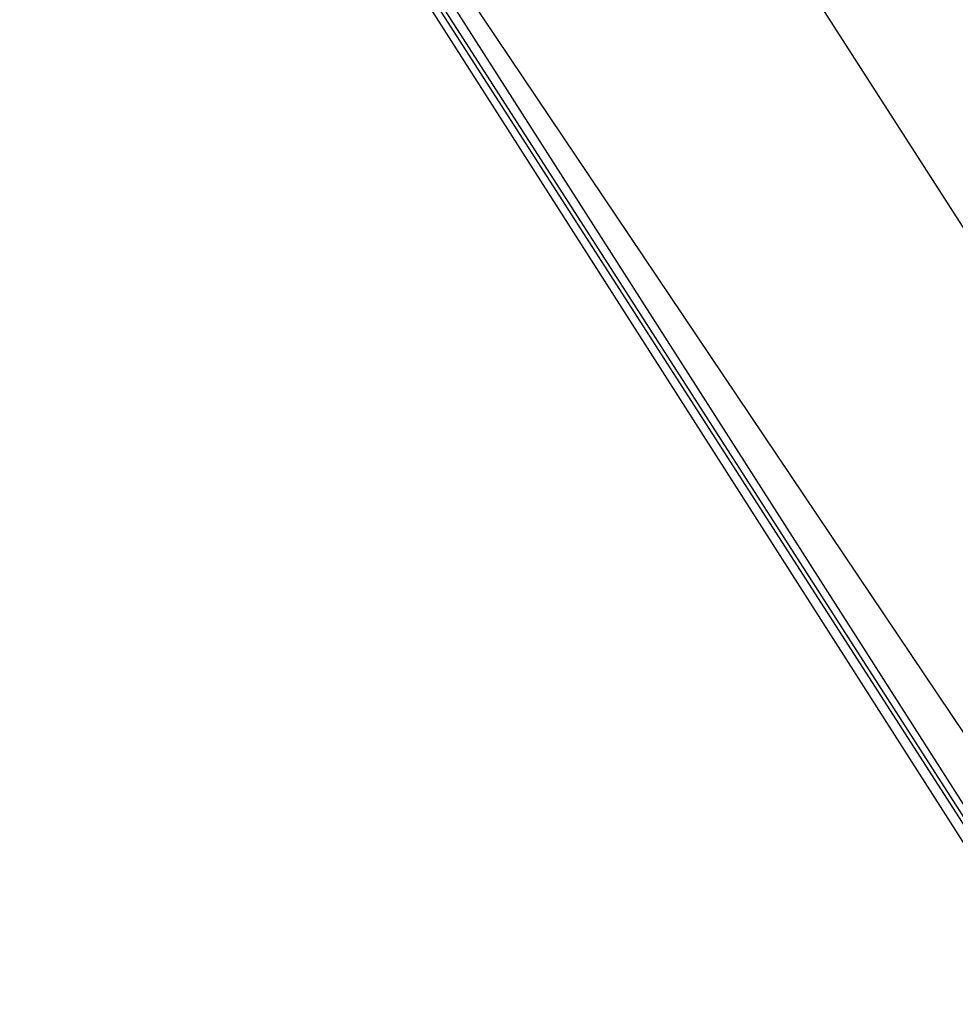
# Model space of a CAD drawing. Header units: feet. Extents: x -79 to 198, y -22 to 181.
# Tile 10 of 256: x 23 to 24.83, y 25.58 to 27.52. Entities that reach past the tile are written whole.
import ezdxf

# ---------------------------------------------------------------- set-up
doc = ezdxf.new("R2010")
doc.units = ezdxf.units.FT
doc.layers.add('A-LINEA', color=7, linetype='CONTINUOUS')

msp = doc.modelspace()

# ---------------------------------------------------------------- linework, layer by layer
at = {"layer": 'A-LINEA'}
for p, q in [((22.9956, 28.8755), (26.704, 23.3541)), ((22.9956, 28.8755), (26.704, 23.3541)), ((23.7867, 28.7644), (25.7867, 25.6444)), ((23.7867, 28.7644), (25.7867, 25.6444))]:
    msp.add_line(p, q, dxfattribs=at)
for points in [[(23.1733, 28.5244), (25.2933, 25.2044), (25.3067, 25.1911), (25.32, 25.2044), (23.1867, 28.5244), (23.1867, 28.5378), (23.1733, 28.5244)], [(23.1733, 28.5244), (25.2933, 25.2044), (25.3067, 25.1911), (25.32, 25.2044), (23.1867, 28.5244), (23.1867, 28.5378), (23.1733, 28.5244)], [(23.1867, 28.5378), (25.32, 25.2178), (25.32, 25.2044), (25.3333, 25.2178), (23.2133, 28.5378), (23.2, 28.5378), (23.1867, 28.5378)], [(23.1867, 28.5378), (25.32, 25.2178), (25.32, 25.2044), (25.3333, 25.2178), (23.2133, 28.5378), (23.2, 28.5378), (23.1867, 28.5378)]]:
    msp.add_lwpolyline(points, dxfattribs=at)

doc.saveas('drawing.dxf')
